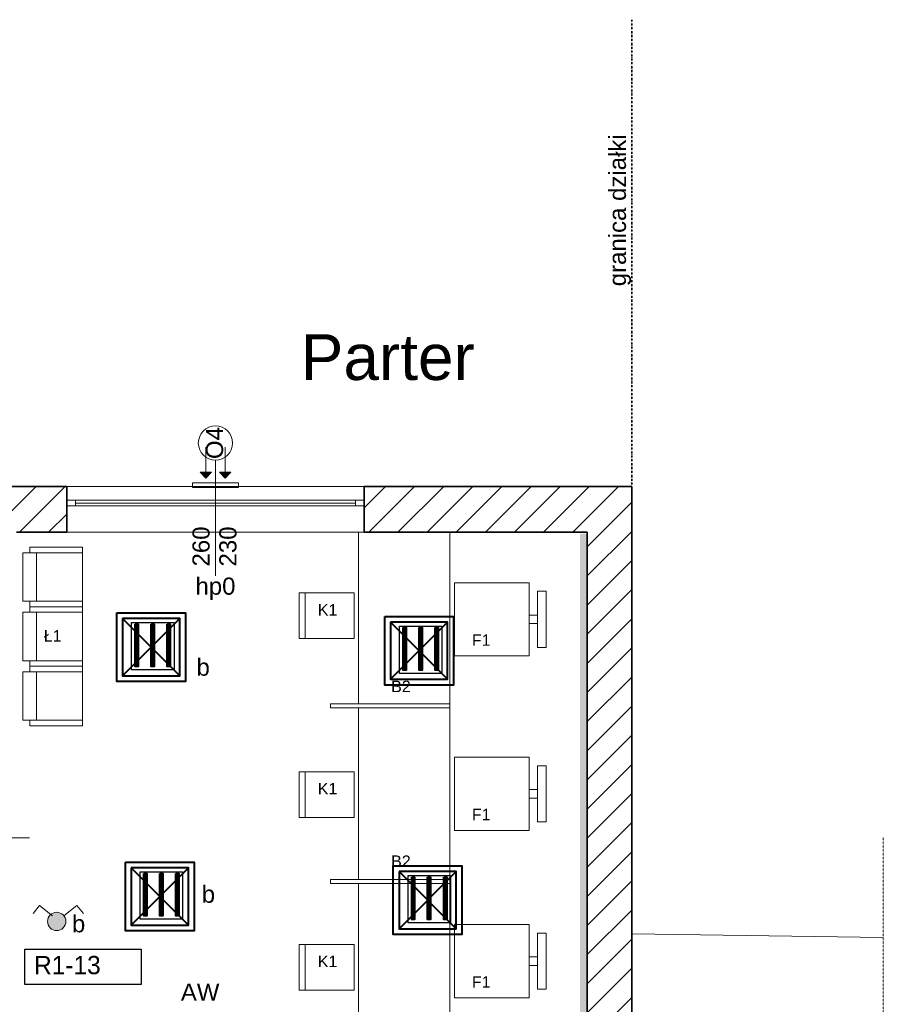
# Model space of a CAD drawing. Header units: centimetres. Extents: x 42630 to 130002, y 15 to 29179.
# Tile 173 of 175: x 118399 to 119909, y 3837 to 5558. Entities that reach past the tile are written whole.
import ezdxf

# ---------------------------------------------------------------- set-up
doc = ezdxf.new("R2010")
doc.units = ezdxf.units.CM
doc.header["$LTSCALE"] = 0.01
doc.set_wipeout_variables(frame=1)
for name, pattern in [('Kropki i Kreski', [670.277762, 352.777767, -176.388884, 0, -141.111112]), ('PRZERYWANA', [0.282222, 0.141111, -0.141111]), ('Wipeout_Contour', [1000, 0, -1000])]:
    doc.linetypes.add(name, pattern=pattern)
for name, color, linetype in [('2D - Ogólne', 7, 'Continuous'), ('ARANŻACJA MEBLE', 253, 'Continuous'), ('Konstrukcja - Ściany zew', 253, 'Continuous'), ('Okna ArchiCADa', 253, 'Continuous')]:
    doc.layers.add(name, color=color, linetype=linetype)
for name, color, linetype, lineweight in [('2D - Ogólne_Nr_Pióra__21', 7, 'Continuous', 35), ('2D - Ogólne_Nr_Pióra__88', 253, 'Continuous', 20), ('2D - Ogólne_Nr_Pióra__95', 253, 'Continuous', 13), ('ARANŻACJA MEBLE_Nr_Pióra__2', 253, 'Continuous', 15), ('COKÓŁ_Nr_Pióra__1', 7, 'Continuous', 13), ('COKÓŁ_Nr_Pióra__7', 5, 'Continuous', 20), ('EGBB_L_1_Nr_Pióra__1', 7, 'Continuous', 13), ('elOPIS', 5, 'Continuous', 25), ('EOPIS', 150, 'Continuous', 35), ('Eoprawa4100', 32, 'Continuous', 40), ('Inwentaryzacja oświetlenie_Pen_No__88', 32, 'Continuous', 40), ('ISTN. PRZEKRÓJ_Nr_Pióra__7', 5, 'Continuous', 20), ('Konstrukcja - Ściany zew_Nr_Pióra__107', 253, 'Continuous', 13), ('Konstrukcja - Ściany zew_Nr_Pióra__27', 253, 'Continuous', 35), ('lampe', 32, 'Continuous', 30), ('Okna ArchiCADa_Nr_Pióra__20', 253, 'Continuous', 0), ('Okna ArchiCADa_Nr_Pióra__27', 253, 'Continuous', 35), ('Opisy - Tekst_Nr_Pióra__1', 7, 'Continuous', 13), ('Opisy - Tekst_Nr_Pióra__88', 253, 'Continuous', 20)]:
    doc.layers.add(name, color=color, linetype=linetype, lineweight=lineweight)
doc.layers.add('EGBB_L_1_Nr_Pióra__2', color=7, linetype='Continuous', lineweight=15, true_color=0x7f7f7f)
doc.styles.add('GENERATED_STYLE_1', font='arial.ttf')
doc.styles.add('GENERATED_STYLE_3', font='arial.ttf')
doc.styles.add('GENERATED_STYLE_5', font='arial.ttf')
doc.styles.get("Standard").update_dxf_attribs({"font": 'ic-simplex.shx', "width": 0.8})
pattern_1 = [(45, (0, 0), (-127.279217, 127.279217), [])]

# ---------------------------------------------------------------- blocks, each defined once
blk = doc.blocks.new('Ściana_2856', base_point=(692603.7, -21161.5))
at = {"layer": 'Konstrukcja - Ściany zew_Nr_Pióra__107', "linetype": 'Continuous'}
h = blk.add_hatch(dxfattribs=at)
h.set_pattern_fill('Bloczki_ceramiczne', color=256, style=0, pattern_type=2)
h.set_pattern_definition(pattern_1)
h.paths.add_polyline_path([(692603.7, -21161.5), (692603.7, -30531.5), (692993.7, -30921.5), (692993.7, -20761.5)], flags=0)
at = {"layer": 'Konstrukcja - Ściany zew_Nr_Pióra__27', "linetype": 'Continuous'}
for p, q in [((692993.7, -30921.5), (692993.7, -20761.5)), ((692603.7, -21161.5), (692603.7, -30531.5))]:
    blk.add_line(p, q, dxfattribs=at)
blk = doc.blocks.new('O1 rozwierane 12_20')
at = {"layer": 'Okna ArchiCADa_Nr_Pióra__20', "linetype": 'Continuous'}
for p, q in [((-1230, 120), (1230, 120)), ((-1230, 0), (-1230, -50)), ((1230, -50), (1230, 0)), ((-1230, -280), (1230, -280))]:
    blk.add_line(p, q, dxfattribs=at)
at = {"layer": 'Okna ArchiCADa_Nr_Pióra__27', "linetype": 'Continuous'}
for p, q in [((-1230, 0), (-1230, -50)), ((1230, 0), (1230, -50))]:
    blk.add_line(p, q, dxfattribs=at)
at = {"linetype": 'Wipeout_Contour', "ltscale": 4622.163903}
blk.add_wipeout([(-1155, -50), (1155, -50), (1155, 0), (-1155, 0)], dxfattribs=at).dxf.layer = 'Okna ArchiCADa'
at = {"layer": 'Okna ArchiCADa_Nr_Pióra__20', "linetype": 'Continuous'}
for p, q in [((-1155, 0), (-1230, 0)), ((-1155, -50), (-1155, 0)), ((1155, 0), (-1155, 0)), ((1230, 0), (1155, 0)), ((1155, 0), (1155, -50)), ((-1230, -50), (-1155, -50)), ((-1155, -25), (1155, -25)), ((-1155, -50), (1155, -50)), ((1155, -50), (1230, -50))]:
    blk.add_line(p, q, dxfattribs=at)
blk = doc.blocks.new('O1 rozwierane 12_21')
at = {"layer": 'Okna ArchiCADa_Nr_Pióra__20', "linetype": 'Continuous'}
for p, q in [((-1300, 120), (1300, 120)), ((-1300, 0), (-1300, -50)), ((1300, -50), (1300, 0)), ((-1300, -280), (1300, -280))]:
    blk.add_line(p, q, dxfattribs=at)
at = {"layer": 'Okna ArchiCADa_Nr_Pióra__27', "linetype": 'Continuous'}
for p, q in [((-1300, 0), (-1300, -50)), ((1300, 0), (1300, -50))]:
    blk.add_line(p, q, dxfattribs=at)
at = {"linetype": 'Wipeout_Contour', "ltscale": 4902.040358}
blk.add_wipeout([(-1225, -50), (1225, -50), (1225, 0), (-1225, 0)], dxfattribs=at).dxf.layer = 'Okna ArchiCADa'
at = {"layer": 'Okna ArchiCADa_Nr_Pióra__20', "linetype": 'Continuous'}
for p, q in [((-1225, 0), (-1300, 0)), ((-1225, -50), (-1225, 0)), ((1225, 0), (-1225, 0)), ((1300, 0), (1225, 0)), ((1225, 0), (1225, -50)), ((-1300, -50), (-1225, -50)), ((-1225, -25), (1225, -25)), ((-1225, -50), (1225, -50)), ((1225, -50), (1300, -50))]:
    blk.add_line(p, q, dxfattribs=at)
blk = doc.blocks.new('Ściana_2857', base_point=(682173.7, -21161.5))
at = {"layer": 'Konstrukcja - Ściany zew_Nr_Pióra__107', "linetype": 'Continuous'}
h = blk.add_hatch(dxfattribs=at)
h.set_pattern_fill('Bloczki_ceramiczne', color=256, style=0, pattern_type=2)
h.set_pattern_definition(pattern_1)
h.paths.add_polyline_path([(682173.7, -20761.5), (682173.7, -21161.5), (682743.7, -21161.5), (682743.7, -20931.5), (682743.7, -20881.5), (682743.7, -20761.5)], flags=0)
h = blk.add_hatch(dxfattribs=at)
h.set_pattern_fill('Bloczki_ceramiczne', color=256, style=0, pattern_type=2)
h.set_pattern_definition(pattern_1)
h.paths.add_polyline_path([(685203.7, -20881.5), (685203.7, -20931.5), (685203.7, -21161.5), (688053.7, -21161.5), (688053.7, -20931.5), (688053.7, -20881.5), (688053.7, -20761.5), (685203.7, -20761.5)], flags=0)
h = blk.add_hatch(dxfattribs=at)
h.set_pattern_fill('Bloczki_ceramiczne', color=256, style=0, pattern_type=2)
h.set_pattern_definition(pattern_1)
h.paths.add_polyline_path([(690653.7, -20761.5), (690653.7, -20881.5), (690653.7, -20931.5), (690653.7, -21161.5), (692603.7, -21161.5), (692993.7, -20761.5)], flags=0)
at = {"layer": 'Konstrukcja - Ściany zew_Nr_Pióra__27', "linetype": 'Continuous'}
for p, q in [((682743.7, -20761.5), (682173.7, -20761.5)), ((682743.7, -20761.5), (682743.7, -20881.5)), ((685203.7, -20761.5), (685203.7, -20881.5)), ((688053.7, -20761.5), (685203.7, -20761.5)), ((688053.7, -20761.5), (688053.7, -20881.5)), ((690653.7, -20761.5), (690653.7, -20881.5)), ((692993.7, -20761.5), (690653.7, -20761.5)), ((682743.7, -20881.5), (682743.7, -20931.5)), ((685203.7, -20881.5), (685203.7, -20931.5)), ((688053.7, -20881.5), (688053.7, -20931.5)), ((690653.7, -20881.5), (690653.7, -20931.5)), ((682743.7, -20931.5), (682743.7, -21161.5)), ((685203.7, -20931.5), (685203.7, -21161.5)), ((688053.7, -20931.5), (688053.7, -21161.5)), ((690653.7, -20931.5), (690653.7, -21161.5)), ((682173.7, -21161.5), (682743.7, -21161.5)), ((685203.7, -21161.5), (687133.7, -21161.5)), ((687613.7, -21161.5), (688053.7, -21161.5)), ((690653.7, -21161.5), (692603.7, -21161.5))]:
    blk.add_line(p, q, dxfattribs=at)
at = {"layer": 'Okna ArchiCADa', "linetype": 'Continuous', "xscale": -1}
for name, p in [('O1 rozwierane 12_20', (683973.7, -20881.5)), ('O1 rozwierane 12_21', (689353.7, -20881.5))]:
    blk.add_blockref(name, p, dxfattribs=at)
blk = doc.blocks.new('Biurko 12')
at = {"layer": 'ARANŻACJA MEBLE_Nr_Pióra__2', "linetype": 'Continuous'}
for p, q in [((1500, 800), (0, 800)), ((0, 800), (0, 0)), ((1500, 800), (1500, 0)), ((0, 0), (1500, 0))]:
    blk.add_line(p, q, dxfattribs=at)
blk = doc.blocks.new('Fotel 01 12')
at = {"layer": 'ARANŻACJA MEBLE_Nr_Pióra__2', "linetype": 'Continuous'}
for p, q in [((472.16, 520), (47.84, 520)), ((47.84, 520), (47.84, 0)), ((472.16, 0), (472.16, 520)), ((0, 0), (0, 460.2)), ((0, 460.2), (47.84, 460.2)), ((520, 460.2), (472.16, 460.2)), ((520, 0), (520, 460.2)), ((47.84, 400.4), (472.16, 400.4)), ((0, 0), (47.84, 0)), ((47.84, 0), (472.16, 0)), ((520, 0), (472.16, 0))]:
    blk.add_line(p, q, dxfattribs=at)
blk = doc.blocks.new('Krzesło obrotowe 03 12')
at = {"layer": 'ARANŻACJA MEBLE_Nr_Pióra__2', "linetype": 'Continuous'}
for p, q in [((75, 800), (75, 725)), ((565, 800), (75, 800)), ((565, 725), (565, 800)), ((75, 725), (565, 725)), ((357.5, 725), (282.5, 725)), ((282.5, 725), (282.5, 650)), ((357.5, 650), (357.5, 725)), ((640, 650), (0, 650)), ((0, 650), (0, 0)), ((282.5, 650), (357.5, 650)), ((640, 0), (640, 650)), ((0, 0), (640, 0))]:
    blk.add_line(p, q, dxfattribs=at)
blk = doc.blocks.new('Krzesło 04 12')
at = {"layer": 'ARANŻACJA MEBLE_Nr_Pióra__2', "linetype": 'Continuous'}
for p, q in [((400, 480), (0, 480)), ((0, 480), (0, 0)), ((400, 0), (400, 480)), ((0, 430), (400, 430)), ((0, 0), (400, 0))]:
    blk.add_line(p, q, dxfattribs=at)
blk = doc.blocks.new('Linia_49723', base_point=(689268.7, -20417.5))
at = {"layer": '2D - Ogólne_Nr_Pióra__88', "linetype": 'Continuous'}
blk.add_hatch(color=256, dxfattribs=at).paths.add_polyline_path([(689268.7, -20687.1), (689218.7, -20637.1), (689318.7, -20637.1)], flags=0)
for p, q in [((689268.7, -20417.5), (689268.7, -20637.1)), ((689268.7, -20687.1), (689218.7, -20637.1)), ((689218.7, -20637.1), (689318.7, -20637.1)), ((689268.7, -20687.1), (689318.7, -20637.1))]:
    blk.add_line(p, q, dxfattribs=at)
blk = doc.blocks.new('Linia_49724', base_point=(689438.3, -20417.5))
at = {"layer": '2D - Ogólne_Nr_Pióra__88', "linetype": 'Continuous'}
blk.add_hatch(color=256, dxfattribs=at).paths.add_polyline_path([(689438.3, -20687.1), (689388.3, -20637.1), (689488.3, -20637.1)], flags=0)
for p, q in [((689438.3, -20417.5), (689438.3, -20637.1)), ((689438.3, -20687.1), (689388.3, -20637.1)), ((689388.3, -20637.1), (689488.3, -20637.1)), ((689438.3, -20687.1), (689488.3, -20637.1))]:
    blk.add_line(p, q, dxfattribs=at)

msp = doc.modelspace()

# ---------------------------------------------------------------- hatches: boundary and pattern name
at = {"layer": '2D - Ogólne_Nr_Pióra__95', "linetype": 'Continuous'}
msp.add_hatch(color=256, dxfattribs=at).paths.add_polyline_path([(119378.785, 4659.52), (119378.785, 2788.174), (119391.615, 2788.174), (119391.615, 4659.52)], flags=0)
at = {"layer": 'COKÓŁ_Nr_Pióra__7', "linetype": 'Continuous'}
h = msp.add_hatch(color=256, dxfattribs=at)
edge = h.paths.add_edge_path(flags=0)
edge.add_ellipse((118464.073, 3981.979), major_axis=(15.983, 0), ratio=1, start_angle=180, end_angle=360)
edge.add_ellipse((118464.073, 3981.979), major_axis=(15.983, 0), ratio=1, start_angle=0, end_angle=180)

# ---------------------------------------------------------------- linework, layer by layer
at = {"layer": '2D - Ogólne_Nr_Pióra__88', "linetype": 'Continuous'}
msp.add_line((118416.383, 4128.174), (118288.307, 4128.174), dxfattribs=at)
msp.add_circle((118741.615, 4818.111), 30, dxfattribs=at)
at = {"layer": 'ARANŻACJA MEBLE_Nr_Pióra__2', "linetype": 'Continuous', "flags": 128}
for points in [[(119151.615, 4362.174), (118942.703, 4362.174), (118942.703, 4355.174), (119151.615, 4355.174)], [(119151.615, 4055.174), (118942.703, 4055.174), (118942.703, 4048.174), (119151.615, 4048.174)]]:
    msp.add_lwpolyline(points, close=True, dxfattribs=at)
at = {"layer": 'COKÓŁ_Nr_Pióra__1', "linetype": 'Continuous', "flags": 128}
msp.add_lwpolyline([(118448.09, 3981.979, -1), (118480.055, 3981.979, -1)], format="xyb", close=True, dxfattribs=at)
at = {"layer": 'EGBB_L_1_Nr_Pióra__1', "linetype": 'PRZERYWANA'}
msp.add_line((119909.318, 4128.5), (119909.318, 1718.164), dxfattribs=at)
at = {"layer": 'EGBB_L_1_Nr_Pióra__2', "linetype": 'Continuous'}
msp.add_line((119469.615, 3960.015), (119909.318, 3953.904), dxfattribs=at)
at = {"layer": 'elOPIS', "color": 5}
msp.add_lwpolyline([(118408.473, 3933.283), (118611.908, 3933.283), (118611.908, 3871.455), (118408.473, 3871.455)], close=True, dxfattribs=at)
at = {"layer": 'Eoprawa4100'}
for points in [[(118601.372, 4501.719), (118606.578, 4501.719), (118606.578, 4427.617), (118601.372, 4427.617)], [(118629.322, 4501.719), (118634.528, 4501.719), (118634.528, 4427.617), (118629.322, 4427.617)], [(118657.41, 4501.719), (118662.617, 4501.719), (118662.617, 4427.617), (118657.41, 4427.617)], [(119069.612, 4495.455), (119074.819, 4495.455), (119074.819, 4421.353), (119069.612, 4421.353)], [(119097.562, 4495.455), (119102.769, 4495.455), (119102.769, 4421.353), (119097.562, 4421.353)], [(119125.651, 4495.455), (119130.857, 4495.455), (119130.857, 4421.353), (119125.651, 4421.353)], [(118616.405, 4065.738), (118621.612, 4065.738), (118621.612, 3991.636), (118616.405, 3991.636)], [(118644.355, 4065.738), (118649.562, 4065.738), (118649.562, 3991.636), (118644.355, 3991.636)], [(118672.444, 4065.738), (118677.65, 4065.738), (118677.65, 3991.636), (118672.444, 3991.636)], [(119084.646, 4059.474), (119089.853, 4059.474), (119089.853, 3985.372), (119084.646, 3985.372)], [(119112.596, 4059.474), (119117.803, 4059.474), (119117.803, 3985.372), (119112.596, 3985.372)], [(119140.684, 4059.474), (119145.891, 4059.474), (119145.891, 3985.372), (119140.684, 3985.372)]]:
    msp.add_lwpolyline(points, close=True, dxfattribs=at)
for centre in [(118603.965, 4499.918), (118603.965, 4496.765), (118603.965, 4493.455), (118631.915, 4499.918), (118631.915, 4496.765), (118631.915, 4493.455), (118660.003, 4499.918), (118660.003, 4496.765), (118660.003, 4493.455), (119072.206, 4493.654), (119072.206, 4490.5), (119100.156, 4493.654), (119100.156, 4490.5), (119128.244, 4493.654), (119128.244, 4490.5), (118603.965, 4490.224), (118603.965, 4487.09), (118603.965, 4483.936), (118603.965, 4480.627), (118603.965, 4477.396), (118603.965, 4474.359), (118631.915, 4490.224), (118631.915, 4487.09), (118631.915, 4483.936), (118631.915, 4480.627), (118631.915, 4477.396), (118631.915, 4474.359), (118660.003, 4490.224), (118660.003, 4487.09), (118660.003, 4483.936), (118660.003, 4480.627), (118660.003, 4477.396), (118660.003, 4474.359), (119072.206, 4487.191), (119072.206, 4483.96), (119072.206, 4480.826), (119072.206, 4477.672), (119072.206, 4474.363), (119100.156, 4487.191), (119100.156, 4483.96), (119100.156, 4480.826), (119100.156, 4477.672), (119100.156, 4474.363), (119128.244, 4487.191), (119128.244, 4483.96), (119128.244, 4480.826), (119128.244, 4477.672), (119128.244, 4474.363), (118603.965, 4471.206), (118603.965, 4467.896), (118603.965, 4464.665), (118603.965, 4461.255), (118603.965, 4458.102), (118631.915, 4471.206), (118631.915, 4467.896), (118631.915, 4464.665), (118631.915, 4461.255), (118631.915, 4458.102), (118660.003, 4471.206), (118660.003, 4467.896), (118660.003, 4464.665), (118660.003, 4461.255), (118660.003, 4458.102), (119072.206, 4471.132), (119072.206, 4468.095), (119072.206, 4464.942), (119072.206, 4461.632), (119072.206, 4458.401), (119100.156, 4471.132), (119100.156, 4468.095), (119100.156, 4464.942), (119100.156, 4461.632), (119100.156, 4458.401), (119128.244, 4471.132), (119128.244, 4468.095), (119128.244, 4464.942), (119128.244, 4461.632), (119128.244, 4458.401), (118603.965, 4454.792), (118603.965, 4451.561), (118603.965, 4448.113), (118603.965, 4444.959), (118603.965, 4441.65), (118631.915, 4454.792), (118631.915, 4451.561), (118631.915, 4448.113), (118631.915, 4444.959), (118631.915, 4441.65), (118660.003, 4454.792), (118660.003, 4451.561), (118660.003, 4448.113), (118660.003, 4444.959), (118660.003, 4441.65), (119072.206, 4454.991), (119072.206, 4451.838), (119072.206, 4448.528), (119072.206, 4445.297), (119072.206, 4441.849), (119072.206, 4438.695), (119100.156, 4454.991), (119100.156, 4451.838), (119100.156, 4448.528), (119100.156, 4445.297), (119100.156, 4441.849), (119100.156, 4438.695), (119128.244, 4454.991), (119128.244, 4451.838), (119128.244, 4448.528), (119128.244, 4445.297), (119128.244, 4441.849), (119128.244, 4438.695), (118603.965, 4438.419), (118603.965, 4435.519), (118603.965, 4432.365), (118603.965, 4429.056), (118631.915, 4438.419), (118631.915, 4435.519), (118631.915, 4432.365), (118631.915, 4429.056), (118660.003, 4438.419), (118660.003, 4435.519), (118660.003, 4432.365), (118660.003, 4429.056), (119072.206, 4435.386), (119072.206, 4432.154), (119072.206, 4429.255), (119072.206, 4426.101), (119072.206, 4422.792), (119100.156, 4435.386), (119100.156, 4432.154), (119100.156, 4429.255), (119100.156, 4426.101), (119100.156, 4422.792), (119128.244, 4435.386), (119128.244, 4432.154), (119128.244, 4429.255), (119128.244, 4426.101), (119128.244, 4422.792), (118618.999, 4063.937), (118618.999, 4060.784), (118646.949, 4063.937), (118646.949, 4060.784), (118675.037, 4063.937), (118675.037, 4060.784), (118618.999, 4057.475), (118618.999, 4054.243), (118618.999, 4051.109), (118618.999, 4047.956), (118618.999, 4044.646), (118646.949, 4057.475), (118646.949, 4054.243), (118646.949, 4051.109), (118646.949, 4047.956), (118646.949, 4044.646), (118675.037, 4057.475), (118675.037, 4054.243), (118675.037, 4051.109), (118675.037, 4047.956), (118675.037, 4044.646), (119087.24, 4057.673), (119087.24, 4054.52), (119087.24, 4051.21), (119087.24, 4047.979), (119087.24, 4044.845), (119115.19, 4057.673), (119115.19, 4054.52), (119115.19, 4051.21), (119115.19, 4047.979), (119115.19, 4044.845), (119143.278, 4057.673), (119143.278, 4054.52), (119143.278, 4051.21), (119143.278, 4047.979), (119143.278, 4044.845), (118618.999, 4041.415), (118618.999, 4038.378), (118618.999, 4035.225), (118618.999, 4031.916), (118618.999, 4028.684), (118646.949, 4041.415), (118646.949, 4038.378), (118646.949, 4035.225), (118646.949, 4031.916), (118646.949, 4028.684), (118675.037, 4041.415), (118675.037, 4038.378), (118675.037, 4035.225), (118675.037, 4031.916), (118675.037, 4028.684), (119087.24, 4041.692), (119087.24, 4038.382), (119087.24, 4035.151), (119087.24, 4032.114), (119087.24, 4028.961), (119087.24, 4025.651), (119115.19, 4041.692), (119115.19, 4038.382), (119115.19, 4035.151), (119115.19, 4032.114), (119115.19, 4028.961), (119115.19, 4025.651), (119143.278, 4041.692), (119143.278, 4038.382), (119143.278, 4035.151), (119143.278, 4032.114), (119143.278, 4028.961), (119143.278, 4025.651), (118618.999, 4025.274), (118618.999, 4022.121), (118618.999, 4018.812), (118618.999, 4015.58), (118618.999, 4012.132), (118618.999, 4008.978), (118646.949, 4025.274), (118646.949, 4022.121), (118646.949, 4018.812), (118646.949, 4015.58), (118646.949, 4012.132), (118646.949, 4008.978), (118675.037, 4025.274), (118675.037, 4022.121), (118675.037, 4018.812), (118675.037, 4015.58), (118675.037, 4012.132), (118675.037, 4008.978), (119087.24, 4022.42), (119087.24, 4019.01), (119087.24, 4015.857), (119087.24, 4012.548), (119087.24, 4009.316), (119115.19, 4022.42), (119115.19, 4019.01), (119115.19, 4015.857), (119115.19, 4012.548), (119115.19, 4009.316), (119143.278, 4022.42), (119143.278, 4019.01), (119143.278, 4015.857), (119143.278, 4012.548), (119143.278, 4009.316), (118618.999, 4005.669), (118618.999, 4002.438), (118618.999, 3999.538), (118618.999, 3996.384), (118618.999, 3993.075), (118646.949, 4005.669), (118646.949, 4002.438), (118646.949, 3999.538), (118646.949, 3996.384), (118646.949, 3993.075), (118675.037, 4005.669), (118675.037, 4002.438), (118675.037, 3999.538), (118675.037, 3996.384), (118675.037, 3993.075), (119087.24, 4005.868), (119087.24, 4002.714), (119087.24, 3999.405), (119087.24, 3996.174), (119087.24, 3993.274), (119115.19, 4005.868), (119115.19, 4002.714), (119115.19, 3999.405), (119115.19, 3996.174), (119115.19, 3993.274), (119143.278, 4005.868), (119143.278, 4002.714), (119143.278, 3999.405), (119143.278, 3996.174), (119143.278, 3993.274), (119087.24, 3990.12), (119087.24, 3986.811), (119115.19, 3990.12), (119115.19, 3986.811), (119143.278, 3990.12), (119143.278, 3986.811)]:
    msp.add_circle(centre, 1.557, dxfattribs=at)
at = {"layer": 'Inwentaryzacja oświetlenie_Pen_No__88', "linetype": 'Continuous', "flags": 128}
for points in [[(118569.29, 4521.493), (118689.29, 4521.493), (118689.29, 4401.493), (118569.29, 4401.493)], [(118579.29, 4511.493), (118579.29, 4411.493), (118679.29, 4411.493), (118679.29, 4511.493)], [(119037.53, 4515.228), (119157.53, 4515.228), (119157.53, 4395.228), (119037.53, 4395.228)], [(119047.53, 4505.228), (119047.53, 4405.228), (119147.53, 4405.228), (119147.53, 4505.228)], [(118584.323, 4085.512), (118704.323, 4085.512), (118704.323, 3965.512), (118584.323, 3965.512)], [(119052.564, 4079.248), (119172.564, 4079.248), (119172.564, 3959.248), (119052.564, 3959.248)], [(118594.323, 4075.512), (118594.323, 3975.512), (118694.323, 3975.512), (118694.323, 4075.512)], [(119062.564, 4069.248), (119062.564, 3969.248), (119162.564, 3969.248), (119162.564, 4069.248)]]:
    msp.add_lwpolyline(points, close=True, dxfattribs=at)
for points in [[(118579.29, 4411.493), (118679.29, 4511.493)], [(118579.29, 4511.493), (118679.29, 4411.493)], [(119047.53, 4405.228), (119147.53, 4505.228)], [(119047.53, 4505.228), (119147.53, 4405.228)], [(118594.323, 3975.512), (118694.323, 4075.512)], [(118594.323, 4075.512), (118694.323, 3975.512)], [(119062.564, 3969.248), (119162.564, 4069.248)], [(119062.564, 4069.248), (119162.564, 3969.248)]]:
    msp.add_lwpolyline(points, dxfattribs=at)
at = {"layer": 'ISTN. PRZEKRÓJ_Nr_Pióra__7', "linetype": 'Continuous'}
for p, q in [((118434.128, 4010.015), (118422.568, 3996.042)), ((118456.674, 3992.041), (118434.128, 4010.015)), ((118476.491, 3992.041), (118499.037, 4010.015)), ((118499.037, 4010.015), (118510.597, 3996.042))]:
    msp.add_line(p, q, dxfattribs=at)
at = {"layer": 'lampe'}
for points in [[(118595.019, 4504.41), (118669.191, 4504.41), (118669.191, 4421.826), (118595.019, 4421.826)], [(119063.26, 4498.146), (119137.432, 4498.146), (119137.432, 4415.562), (119063.26, 4415.562)], [(118610.053, 4068.429), (118684.225, 4068.429), (118684.225, 3985.846), (118610.053, 3985.846)], [(119078.294, 4062.165), (119152.466, 4062.165), (119152.466, 3979.582), (119078.294, 3979.582)]]:
    msp.add_lwpolyline(points, close=True, dxfattribs=at)

# ---------------------------------------------------------------- block references
at = {"layer": '2D - Ogólne', "linetype": 'Continuous', "xscale": 0.2, "yscale": 0.2, "zscale": 0.2}
for name, p in [('Linia_49723', (118724.615, 4810.963)), ('Linia_49724', (118758.536, 4810.963))]:
    msp.add_blockref(name, p, dxfattribs=at)
at = {"layer": 'ARANŻACJA MEBLE', "linetype": 'Continuous', "yscale": 0.2, "zscale": 0.2}
for name, p, xscale, rotation in [('Fotel 01 12', (118508.923, 4636.087), -0.2, 90.00000000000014), ('Krzesło obrotowe 03 12', (119159.816, 4573.964), 0.2, 270), ('Krzesło 04 12', (118984.217, 4556.332), -0.2, 89.9999999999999), ('Fotel 01 12', (118508.923, 4532.087), -0.2, 90.00000000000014), ('Fotel 01 12', (118508.923, 4428.087), -0.2, 90.00000000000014), ('Biurko 12', (118991.615, 4355.174), 0.2, 270), ('Krzesło obrotowe 03 12', (119159.816, 4269.195), 0.2, 270), ('Krzesło 04 12', (118984.217, 4243.749), -0.2, 89.9999999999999), ('Biurko 12', (118991.615, 4048.174), 0.2, 270), ('Krzesło obrotowe 03 12', (119159.816, 3976.414), 0.2, 270), ('Krzesło 04 12', (118984.217, 3941.819), -0.2, 89.9999999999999)]:
    msp.add_blockref(name, p, dxfattribs=dict(at, xscale=xscale, rotation=rotation))
at = {"layer": 'Konstrukcja - Ściany zew', "xscale": 0.2, "yscale": 0.2, "zscale": 0.2}
msp.add_blockref('Ściana_2856', (119391.615, 4662.174), dxfattribs=at)

# ---------------------------------------------------------------- texts
at = {"layer": 'ARANŻACJA MEBLE_Nr_Pióra__2', "linetype": 'Continuous', "char_height": 20, "attachment_point": 2, "style": 'GENERATED_STYLE_1'}
for s, insert in [('{K1}', (118937.588, 4536.623)), ('{Ł1}', (118456.923, 4491.23)), ('{F1}', (119206.219, 4483.718)), ('{B2}', (119065.847, 4402.773)), ('{K1}', (118937.588, 4224.04)), ('{F1}', (119206.219, 4178.949)), ('{B2}', (119065.847, 4097.305)), ('{K1}', (118937.588, 3922.11)), ('{F1}', (119206.219, 3886.168))]:
    msp.add_mtext(s, dxfattribs=dict(at, insert=insert))
at = {"layer": 'EOPIS', "color": 5, "linetype": 'Continuous'}
msp.add_text('R1-13', height=32, dxfattribs=at).set_placement((118424.407, 3889.714))
at = {"layer": 'EOPIS', "linetype": 'Continuous', "char_height": 29.948, "width": 1615.6359, "attachment_point": 5, "style": 'GENERATED_STYLE_5'}
for insert in [(118720.061, 4401.216), (118729.289, 4004.422), (118502.286, 3952.747)]:
    msp.add_mtext('b\\P ', dxfattribs=dict(at, insert=insert))
at = {"layer": 'EOPIS', "color": 1, "linetype": 'Continuous', "insert": (118714.804, 3858.343), "char_height": 29.9477, "attachment_point": 5, "style": 'GENERATED_STYLE_5'}
msp.add_mtext('AW  ', dxfattribs=at)
at = {"layer": 'Opisy - Tekst_Nr_Pióra__1', "linetype": 'Continuous', "insert": (119429.33, 5224.988), "char_height": 30, "attachment_point": 2, "rotation": 90, "style": 'GENERATED_STYLE_3'}
msp.add_mtext('{granica działki}', dxfattribs=at)
at = {"layer": 'Opisy - Tekst_Nr_Pióra__1', "linetype": 'Continuous', "insert": (118890.746, 5008.372), "char_height": 80, "attachment_point": 1, "style": 'GENERATED_STYLE_3'}
msp.add_mtext('{Parter}', dxfattribs=at)
at = {"layer": 'Opisy - Tekst_Nr_Pióra__88', "linetype": 'Continuous', "insert": (118724.901, 4818.111), "char_height": 30, "attachment_point": 2, "rotation": 90, "style": 'GENERATED_STYLE_1'}
msp.add_mtext('{O4}', dxfattribs=at)
at = {"layer": 'Opisy - Tekst_Nr_Pióra__88', "linetype": 'Continuous', "insert": (118741.615, 4583.039), "char_height": 30, "attachment_point": 2, "style": 'GENERATED_STYLE_1'}
msp.add_mtext('{hp0}', dxfattribs=at)

# ---------------------------------------------------------------- next in the draw order: block references
at = {"layer": 'Konstrukcja - Ściany zew', "xscale": 0.2, "yscale": 0.2, "zscale": 0.2}
msp.add_blockref('Ściana_2857', (117305.615, 4662.174), dxfattribs=at)

# ---------------------------------------------------------------- next in the draw order: linework, layer by layer
at = {"layer": '2D - Ogólne_Nr_Pióra__21', "linetype": 'Kropki i Kreski'}
msp.add_line((119469.615, 1691.063), (119469.615, 5558.138), dxfattribs=at)
at = {"layer": '2D - Ogólne_Nr_Pióra__88', "linetype": 'Continuous'}
msp.add_line((118741.615, 4586.114), (118741.615, 4788.111), dxfattribs=at)
at = {"layer": '2D - Ogólne_Nr_Pióra__88', "linetype": 'Continuous', "flags": 128}
msp.add_lwpolyline([(118701.204, 4740.174), (118782.027, 4740.174), (118782.027, 4748.608), (118701.204, 4748.608)], close=True, dxfattribs=at)

# ---------------------------------------------------------------- next in the draw order: block references
at = {"layer": 'ARANŻACJA MEBLE', "linetype": 'Continuous', "xscale": 0.2, "yscale": 0.2, "zscale": 0.2, "rotation": 270}
msp.add_blockref('Biurko 12', (118991.615, 4662.174), dxfattribs=at)

# ---------------------------------------------------------------- next in the draw order: texts
at = {"layer": 'Opisy - Tekst_Nr_Pióra__88', "linetype": 'Continuous', "insert": (118701.329, 4637.352), "char_height": 30, "width": 80, "attachment_point": 2, "rotation": 90, "line_spacing_factor": 0.938433, "style": 'GENERATED_STYLE_1'}
msp.add_mtext('{260\\P230}', dxfattribs=at)

doc.saveas('drawing.dxf')
